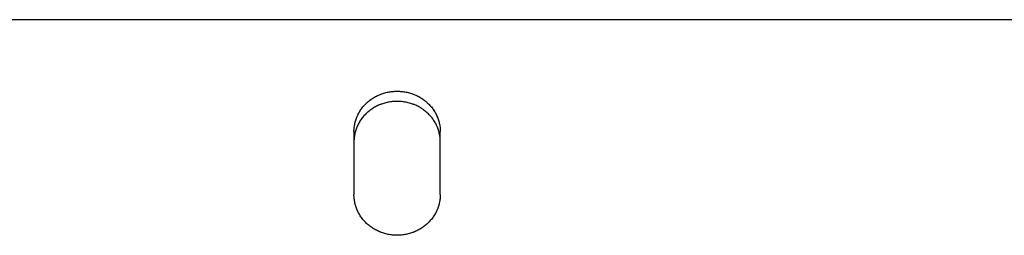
# Model space of a CAD drawing. Header units: inches. Extents: x 24 to 1128, y -69 to 748.
# Tile 112 of 256: x 174.08 to 180.5, y 318.77 to 320.17. Entities that reach past the tile are written whole.
import ezdxf

# ---------------------------------------------------------------- set-up
doc = ezdxf.new("R2010")
doc.units = ezdxf.units.IN
doc.header["$LTSCALE"] = 32
doc.header["$MEASUREMENT"] = 0
doc.layers.add('Visible (ANSI)', color=7, linetype='Continuous', lineweight=30)

msp = doc.modelspace()

# ---------------------------------------------------------------- linework, layer by layer
at = {"layer": 'Visible (ANSI)'}
for p, q in [((184.54037, 320.17132), (168.54037, 320.17132)), ((176.25912, 319.44441), (176.25912, 319.03476)), ((176.82162, 319.03476), (176.82162, 319.44441))]:
    msp.add_line(p, q, dxfattribs=at)
for points, knots in [([(176.25912, 319.44441), (176.25912, 319.449), (176.25925, 319.45358), (176.2595, 319.45816), (176.25976, 319.46274), (176.26015, 319.46731), (176.26066, 319.47187), (176.26117, 319.47643), (176.26181, 319.48098), (176.26258, 319.4855), (176.26335, 319.49003), (176.26424, 319.49454), (176.26527, 319.49902), (176.26629, 319.5035), (176.26743, 319.50796), (176.2687, 319.51239), (176.26997, 319.51681), (176.27137, 319.52121), (176.27288, 319.52557), (176.2744, 319.52992), (176.27604, 319.53424), (176.2778, 319.53852), (176.27859, 319.54044), (176.2794, 319.54235), (176.28024, 319.54425), (176.28127, 319.54659), (176.28233, 319.54891), (176.28343, 319.55122), (176.28543, 319.55541), (176.28755, 319.55954), (176.28977, 319.56362), (176.292, 319.5677), (176.29435, 319.57173), (176.2968, 319.57569), (176.29925, 319.57966), (176.30182, 319.58357), (176.30449, 319.5874), (176.30717, 319.59124), (176.30995, 319.59502), (176.31283, 319.59872), (176.31572, 319.60243), (176.31871, 319.60606), (176.3218, 319.60962), (176.32488, 319.61317), (176.32807, 319.61665), (176.33136, 319.62006), (176.33464, 319.62346), (176.33802, 319.62678), (176.3415, 319.63002), (176.34166, 319.63017), (176.34182, 319.63032), (176.34198, 319.63047), (176.3453, 319.63355), (176.3487, 319.63655), (176.35218, 319.63947), (176.35583, 319.64253), (176.35956, 319.6455), (176.36337, 319.64838), (176.36719, 319.65126), (176.37108, 319.65405), (176.37505, 319.65674), (176.37903, 319.65943), (176.38307, 319.66202), (176.38719, 319.66451), (176.3913, 319.667), (176.39549, 319.66939), (176.39974, 319.67168), (176.40399, 319.67397), (176.40831, 319.67615), (176.41268, 319.67823), (176.41705, 319.6803), (176.42149, 319.68227), (176.42597, 319.68413), (176.42864, 319.68524), (176.43132, 319.6863), (176.43402, 319.68733), (176.43586, 319.68803), (176.43772, 319.68872), (176.43958, 319.68938), (176.44417, 319.69102), (176.44879, 319.69255), (176.45346, 319.69396), (176.45813, 319.69538), (176.46284, 319.69668), (176.46758, 319.69786), (176.47232, 319.69904), (176.47709, 319.70011), (176.48189, 319.70106), (176.48669, 319.70201), (176.49152, 319.70285), (176.49637, 319.70356), (176.50122, 319.70428), (176.50609, 319.70487), (176.51097, 319.70535), (176.51585, 319.70583), (176.52074, 319.70619), (176.52565, 319.70643), (176.53055, 319.70667), (176.53546, 319.70679), (176.54037, 319.70679), (176.54104, 319.70679), (176.54171, 319.70678), (176.54238, 319.70678), (176.54662, 319.70675), (176.55086, 319.70663), (176.55509, 319.70643), (176.55999, 319.70619), (176.56489, 319.70583), (176.56977, 319.70535), (176.57465, 319.70487), (176.57952, 319.70428), (176.58437, 319.70356), (176.58922, 319.70285), (176.59404, 319.70201), (176.59884, 319.70106), (176.60365, 319.70011), (176.60842, 319.69904), (176.61316, 319.69786), (176.6179, 319.69668), (176.62261, 319.69538), (176.62728, 319.69396), (176.63194, 319.69255), (176.63657, 319.69102), (176.64116, 319.68938), (176.64308, 319.6887), (176.64498, 319.68799), (176.64688, 319.68727), (176.64953, 319.68626), (176.65216, 319.68522), (176.65476, 319.68413), (176.65925, 319.68227), (176.66368, 319.6803), (176.66805, 319.67823), (176.67243, 319.67615), (176.67675, 319.67397), (176.68099, 319.67168), (176.68525, 319.66939), (176.68943, 319.667), (176.69355, 319.66451), (176.69767, 319.66202), (176.70171, 319.65943), (176.70568, 319.65674), (176.70965, 319.65405), (176.71355, 319.65126), (176.71737, 319.64838), (176.72118, 319.6455), (176.72491, 319.64253), (176.72856, 319.63947), (176.73056, 319.63779), (176.73253, 319.63609), (176.73448, 319.63435), (176.73609, 319.63293), (176.73767, 319.63148), (176.73924, 319.63002), (176.74272, 319.62678), (176.7461, 319.62346), (176.74938, 319.62006), (176.75267, 319.61665), (176.75585, 319.61317), (176.75894, 319.60962), (176.76203, 319.60606), (176.76502, 319.60243), (176.76791, 319.59872), (176.77079, 319.59502), (176.77357, 319.59125), (176.77625, 319.5874), (176.77892, 319.58357), (176.78148, 319.57966), (176.78394, 319.57569), (176.78639, 319.57173), (176.78873, 319.5677), (176.79097, 319.56362), (176.79271, 319.56043), (176.79438, 319.55721), (176.79598, 319.55395), (176.79643, 319.55304), (176.79687, 319.55213), (176.7973, 319.55122), (176.7993, 319.54703), (176.80118, 319.5428), (176.80294, 319.53852), (176.8047, 319.53425), (176.80634, 319.52993), (176.80785, 319.52557), (176.80937, 319.52121), (176.81077, 319.51682), (176.81204, 319.51239), (176.81318, 319.50839), (176.81423, 319.50437), (176.81517, 319.50032), (176.81527, 319.49989), (176.81537, 319.49946), (176.81547, 319.49902), (176.81649, 319.49454), (176.81739, 319.49003), (176.81816, 319.4855), (176.81892, 319.48097), (176.81957, 319.47643), (176.82008, 319.47187), (176.82059, 319.46731), (176.82098, 319.46274), (176.82123, 319.45816), (176.82149, 319.45358), (176.82162, 319.44899), (176.82162, 319.44441)], [0, 0, 0, 0, 0.0375338, 0.0375338, 0.0375338, 0.0751179, 0.0751179, 0.0751179, 0.1127326, 0.1127326, 0.1127326, 0.1503562, 0.1503562, 0.1503562, 0.1879645, 0.1879645, 0.1879645, 0.2255309, 0.2255309, 0.2255309, 0.2630259, 0.2630259, 0.2630259, 0.2798106, 0.2798106, 0.2798106, 0.3004493, 0.3004493, 0.3004493, 0.3379287, 0.3379287, 0.3379287, 0.3754615, 0.3754615, 0.3754615, 0.4130229, 0.4130229, 0.4130229, 0.450587, 0.450587, 0.450587, 0.4881274, 0.4881274, 0.4881274, 0.5256175, 0.5256175, 0.5256175, 0.5630318, 0.5630318, 0.5630318, 0.564774, 0.564774, 0.564774, 0.6004411, 0.6004411, 0.6004411, 0.6379268, 0.6379268, 0.6379268, 0.6754533, 0.6754533, 0.6754533, 0.7129876, 0.7129876, 0.7129876, 0.7505009, 0.7505009, 0.7505009, 0.7879694, 0.7879694, 0.7879694, 0.8253763, 0.8253763, 0.8253763, 0.8475498, 0.8475498, 0.8475498, 0.8627288, 0.8627288, 0.8627288, 0.9001555, 0.9001555, 0.9001555, 0.9376465, 0.9376465, 0.9376465, 0.975161, 0.975161, 0.975161, 1.0126663, 1.0126663, 1.0126663, 1.0501387, 1.0501387, 1.0501387, 1.0875623, 1.0875623, 1.0875623, 1.1249275, 1.1249275, 1.1249275, 1.1300195, 1.1300195, 1.1300195, 1.1622761, 1.1622761, 1.1622761, 1.1996813, 1.1996813, 1.1996813, 1.2371359, 1.2371359, 1.2371359, 1.274625, 1.274625, 1.274625, 1.3121256, 1.3121256, 1.3121256, 1.349606, 1.349606, 1.349606, 1.3870263, 1.3870263, 1.3870263, 1.4026421, 1.4026421, 1.4026421, 1.4243744, 1.4243744, 1.4243744, 1.4617728, 1.4617728, 1.4617728, 1.4992285, 1.4992285, 1.4992285, 1.5367238, 1.5367238, 1.5367238, 1.5742344, 1.5742344, 1.5742344, 1.6117307, 1.6117307, 1.6117307, 1.6491793, 1.6491793, 1.6491793, 1.6696603, 1.6696603, 1.6696603, 1.6865644, 1.6865644, 1.6865644, 1.7240046, 1.7240046, 1.7240046, 1.7615052, 1.7615052, 1.7615052, 1.7990407, 1.7990407, 1.7990407, 1.8365849, 1.8365849, 1.8365849, 1.8741116, 1.8741116, 1.8741116, 1.9115949, 1.9115949, 1.9115949, 1.9408536, 1.9408536, 1.9408536, 1.9490138, 1.9490138, 1.9490138, 1.9864405, 1.9864405, 1.9864405, 2.023891, 2.023891, 2.023891, 2.0613394, 2.0613394, 2.0613394, 2.0951394, 2.0951394, 2.0951394, 2.0987624, 2.0987624, 2.0987624, 2.1362026, 2.1362026, 2.1362026, 2.1736806, 2.1736806, 2.1736806, 2.211174, 2.211174, 2.211174, 2.2486619, 2.2486619, 2.2486619, 2.2486619]), ([(176.82162, 319.37944), (176.82162, 319.384), (176.82149, 319.38857), (176.82123, 319.39312), (176.82098, 319.39768), (176.82059, 319.40223), (176.82008, 319.40677), (176.81957, 319.41131), (176.81892, 319.41583), (176.81816, 319.42034), (176.81739, 319.42484), (176.81649, 319.42933), (176.81547, 319.43379), (176.81445, 319.43825), (176.81331, 319.44269), (176.81204, 319.4471), (176.81077, 319.4515), (176.80937, 319.45587), (176.80785, 319.46022), (176.80634, 319.46455), (176.8047, 319.46885), (176.80294, 319.47311), (176.80221, 319.47487), (176.80147, 319.47662), (176.8007, 319.47836), (176.79961, 319.48084), (176.79848, 319.4833), (176.7973, 319.48574), (176.79531, 319.48991), (176.79319, 319.49403), (176.79097, 319.49809), (176.78873, 319.50215), (176.78639, 319.50616), (176.78394, 319.5101), (176.78148, 319.51405), (176.77892, 319.51794), (176.77625, 319.52176), (176.77357, 319.52558), (176.77079, 319.52934), (176.76791, 319.53303), (176.76502, 319.53671), (176.76203, 319.54033), (176.75894, 319.54387), (176.75585, 319.54741), (176.75267, 319.55087), (176.74938, 319.55426), (176.74615, 319.55759), (176.74283, 319.56084), (176.73941, 319.56402), (176.73588, 319.5673), (176.73226, 319.57048), (176.72856, 319.57358), (176.72491, 319.57663), (176.72118, 319.57959), (176.71737, 319.58245), (176.71355, 319.58532), (176.70965, 319.58809), (176.70568, 319.59077), (176.70171, 319.59344), (176.69767, 319.59602), (176.69355, 319.5985), (176.68943, 319.60098), (176.68525, 319.60336), (176.68099, 319.60564), (176.67675, 319.60791), (176.67243, 319.61009), (176.66805, 319.61215), (176.66368, 319.61422), (176.65925, 319.61618), (176.65476, 319.61803), (176.65232, 319.61904), (176.64986, 319.62002), (176.64738, 319.62097), (176.64532, 319.62175), (176.64324, 319.62252), (176.64116, 319.62326), (176.63657, 319.62489), (176.63194, 319.62641), (176.62728, 319.62782), (176.62261, 319.62922), (176.6179, 319.63052), (176.61316, 319.63169), (176.60842, 319.63287), (176.60365, 319.63394), (176.59884, 319.63488), (176.59404, 319.63583), (176.58922, 319.63666), (176.58437, 319.63737), (176.57952, 319.63808), (176.57465, 319.63868), (176.56977, 319.63915), (176.56489, 319.63963), (176.55999, 319.63998), (176.55509, 319.64022), (176.55019, 319.64046), (176.54528, 319.64058), (176.54037, 319.64058), (176.53978, 319.64058), (176.53919, 319.64058), (176.5386, 319.64058), (176.53428, 319.64055), (176.52996, 319.64043), (176.52565, 319.64022), (176.52074, 319.63998), (176.51585, 319.63963), (176.51097, 319.63915), (176.50609, 319.63868), (176.50122, 319.63808), (176.49637, 319.63737), (176.49152, 319.63666), (176.48669, 319.63583), (176.48189, 319.63488), (176.47709, 319.63394), (176.47232, 319.63287), (176.46758, 319.63169), (176.46284, 319.63052), (176.45813, 319.62922), (176.45346, 319.62782), (176.44879, 319.62641), (176.44417, 319.62489), (176.43958, 319.62326), (176.43758, 319.62255), (176.43559, 319.62182), (176.43361, 319.62106), (176.43105, 319.62009), (176.4285, 319.61908), (176.42597, 319.61803), (176.42149, 319.61618), (176.41706, 319.61422), (176.41268, 319.61215), (176.40831, 319.61009), (176.40399, 319.60791), (176.39974, 319.60564), (176.39549, 319.60336), (176.39131, 319.60098), (176.38719, 319.5985), (176.38307, 319.59602), (176.37903, 319.59344), (176.37505, 319.59077), (176.37109, 319.58809), (176.36719, 319.58532), (176.36337, 319.58245), (176.35956, 319.57959), (176.35583, 319.57663), (176.35218, 319.57358), (176.35003, 319.57178), (176.34791, 319.56996), (176.34582, 319.5681), (176.34437, 319.56681), (176.34292, 319.5655), (176.3415, 319.56417), (176.33802, 319.56095), (176.33464, 319.55764), (176.33136, 319.55426), (176.32807, 319.55087), (176.32488, 319.54741), (176.3218, 319.54387), (176.31871, 319.54033), (176.31572, 319.53671), (176.31283, 319.53303), (176.30995, 319.52934), (176.30717, 319.52558), (176.30449, 319.52176), (176.30182, 319.51794), (176.29926, 319.51405), (176.2968, 319.5101), (176.29435, 319.50616), (176.292, 319.50215), (176.28977, 319.49809), (176.28794, 319.49474), (176.28618, 319.49135), (176.28449, 319.48793), (176.28414, 319.4872), (176.28378, 319.48647), (176.28343, 319.48574), (176.28144, 319.48158), (176.27956, 319.47736), (176.2778, 319.47311), (176.27604, 319.46885), (176.2744, 319.46455), (176.27288, 319.46022), (176.27137, 319.45588), (176.26997, 319.4515), (176.2687, 319.4471), (176.26753, 319.44303), (176.26646, 319.43893), (176.2655, 319.4348), (176.26542, 319.43447), (176.26534, 319.43413), (176.26527, 319.43379), (176.26424, 319.42933), (176.26335, 319.42484), (176.26258, 319.42034), (176.26181, 319.41583), (176.26117, 319.41131), (176.26066, 319.40677), (176.26015, 319.40223), (176.25976, 319.39768), (176.2595, 319.39312), (176.25925, 319.38857), (176.25912, 319.384), (176.25912, 319.37944)], [0, 0, 0, 0, 0.0373586, 0.0373586, 0.0373586, 0.0747701, 0.0747701, 0.0747701, 0.1122148, 0.1122148, 0.1122148, 0.1496709, 0.1496709, 0.1496709, 0.1871144, 0.1871144, 0.1871144, 0.2245187, 0.2245187, 0.2245187, 0.2618544, 0.2618544, 0.2618544, 0.2772413, 0.2772413, 0.2772413, 0.2991263, 0.2991263, 0.2991263, 0.3364637, 0.3364637, 0.3364637, 0.3738614, 0.3738614, 0.3738614, 0.4112945, 0.4112945, 0.4112945, 0.448737, 0.448737, 0.448737, 0.4861623, 0.4861623, 0.4861623, 0.5235439, 0.5235439, 0.5235439, 0.5602595, 0.5602595, 0.5602595, 0.5981821, 0.5981821, 0.5981821, 0.6355906, 0.6355906, 0.6355906, 0.6730459, 0.6730459, 0.6730459, 0.7105155, 0.7105155, 0.7105155, 0.7479705, 0.7479705, 0.7479705, 0.7853877, 0.7853877, 0.7853877, 0.8227503, 0.8227503, 0.8227503, 0.8431011, 0.8431011, 0.8431011, 0.8600691, 0.8600691, 0.8600691, 0.8974681, 0.8974681, 0.8974681, 0.9349314, 0.9349314, 0.9349314, 0.9724193, 0.9724193, 0.9724193, 1.0099003, 1.0099003, 1.0099003, 1.0473516, 1.0473516, 1.0473516, 1.0847584, 1.0847584, 1.0847584, 1.1221121, 1.1221121, 1.1221121, 1.1266091, 1.1266091, 1.1266091, 1.1594519, 1.1594519, 1.1594519, 1.1968422, 1.1968422, 1.1968422, 1.2342763, 1.2342763, 1.2342763, 1.2717406, 1.2717406, 1.2717406, 1.3092132, 1.3092132, 1.3092132, 1.3466636, 1.3466636, 1.3466636, 1.3840531, 1.3840531, 1.3840531, 1.4003166, 1.4003166, 1.4003166, 1.4213674, 1.4213674, 1.4213674, 1.4587246, 1.4587246, 1.4587246, 1.4961321, 1.4961321, 1.4961321, 1.5335722, 1.5335722, 1.5335722, 1.5710203, 1.5710203, 1.5710203, 1.6084468, 1.6084468, 1.6084468, 1.6458183, 1.6458183, 1.6458183, 1.667778, 1.667778, 1.667778, 1.6831155, 1.6831155, 1.6831155, 1.7204555, 1.7204555, 1.7204555, 1.7578485, 1.7578485, 1.7578485, 1.795269, 1.795269, 1.795269, 1.8326911, 1.8326911, 1.8326911, 1.8700886, 1.8700886, 1.8700886, 1.9074359, 1.9074359, 1.9074359, 1.9381946, 1.9381946, 1.9381946, 1.944711, 1.944711, 1.944711, 1.981984, 1.981984, 1.981984, 2.0192766, 2.0192766, 2.0192766, 2.0565625, 2.0565625, 2.0565625, 2.0910087, 2.0910087, 2.0910087, 2.093818, 2.093818, 2.093818, 2.131085, 2.131085, 2.131085, 2.1683881, 2.1683881, 2.1683881, 2.205705, 2.205705, 2.205705, 2.243015, 2.243015, 2.243015, 2.243015]), ([(176.82162, 319.03476), (176.82162, 319.03015), (176.82149, 319.02554), (176.82123, 319.02094), (176.82098, 319.01634), (176.82059, 319.01175), (176.82008, 319.00717), (176.81957, 319.00258), (176.81892, 318.99801), (176.81816, 318.99346), (176.81739, 318.98891), (176.81649, 318.98438), (176.81547, 318.97987), (176.81445, 318.97536), (176.81331, 318.97088), (176.81204, 318.96642), (176.81077, 318.96197), (176.80937, 318.95755), (176.80785, 318.95317), (176.80634, 318.94879), (176.8047, 318.94444), (176.80294, 318.94013), (176.80215, 318.9382), (176.80134, 318.93628), (176.8005, 318.93436), (176.79947, 318.93201), (176.7984, 318.92967), (176.7973, 318.92735), (176.79531, 318.92313), (176.79319, 318.91897), (176.79097, 318.91486), (176.78874, 318.91075), (176.78639, 318.9067), (176.78394, 318.9027), (176.78148, 318.89871), (176.77892, 318.89477), (176.77625, 318.89091), (176.77357, 318.88704), (176.77079, 318.88323), (176.76791, 318.8795), (176.76502, 318.87577), (176.76203, 318.87211), (176.75894, 318.86852), (176.75585, 318.86494), (176.75267, 318.86143), (176.74938, 318.85799), (176.7461, 318.85457), (176.74272, 318.85122), (176.73924, 318.84795), (176.73908, 318.8478), (176.73892, 318.84765), (176.73876, 318.8475), (176.73544, 318.84439), (176.73204, 318.84136), (176.72856, 318.83842), (176.72491, 318.83533), (176.72118, 318.83233), (176.71737, 318.82943), (176.71355, 318.82652), (176.70965, 318.82371), (176.70568, 318.821), (176.70171, 318.81829), (176.69767, 318.81567), (176.69355, 318.81315), (176.68943, 318.81064), (176.68525, 318.80823), (176.68099, 318.80592), (176.67675, 318.80361), (176.67243, 318.80141), (176.66805, 318.79931), (176.66368, 318.79721), (176.65925, 318.79523), (176.65476, 318.79335), (176.6521, 318.79223), (176.64942, 318.79115), (176.64672, 318.79012), (176.64488, 318.78941), (176.64302, 318.78872), (176.64116, 318.78804), (176.63657, 318.78639), (176.63194, 318.78485), (176.62728, 318.78342), (176.62261, 318.78199), (176.6179, 318.78068), (176.61316, 318.77948), (176.60842, 318.77829), (176.60365, 318.77721), (176.59884, 318.77625), (176.59404, 318.77529), (176.58922, 318.77445), (176.58437, 318.77373), (176.57952, 318.773), (176.57465, 318.7724), (176.56977, 318.77192), (176.56489, 318.77143), (176.55999, 318.77107), (176.55509, 318.77083), (176.55019, 318.77059), (176.54528, 318.77047), (176.54037, 318.77047), (176.5397, 318.77047), (176.53903, 318.77047), (176.53836, 318.77047), (176.53412, 318.7705), (176.52988, 318.77062), (176.52565, 318.77083), (176.52074, 318.77107), (176.51585, 318.77143), (176.51097, 318.77192), (176.50609, 318.7724), (176.50122, 318.773), (176.49637, 318.77373), (176.49152, 318.77445), (176.48669, 318.77529), (176.48189, 318.77625), (176.47709, 318.77721), (176.47232, 318.77829), (176.46758, 318.77948), (176.46284, 318.78068), (176.45813, 318.78199), (176.45346, 318.78342), (176.44879, 318.78485), (176.44417, 318.78639), (176.43958, 318.78804), (176.43766, 318.78874), (176.43576, 318.78945), (176.43386, 318.79018), (176.43121, 318.7912), (176.42858, 318.79225), (176.42597, 318.79335), (176.42149, 318.79523), (176.41705, 318.79721), (176.41268, 318.79931), (176.40831, 318.80141), (176.40399, 318.80361), (176.39974, 318.80592), (176.39549, 318.80823), (176.39131, 318.81064), (176.38719, 318.81315), (176.38307, 318.81567), (176.37903, 318.81828), (176.37505, 318.821), (176.37108, 318.82371), (176.36719, 318.82652), (176.36337, 318.82943), (176.35956, 318.83233), (176.35583, 318.83533), (176.35218, 318.83842), (176.35018, 318.84011), (176.34821, 318.84183), (176.34626, 318.84358), (176.34465, 318.84502), (176.34306, 318.84648), (176.3415, 318.84795), (176.33802, 318.85122), (176.33464, 318.85457), (176.33136, 318.85799), (176.32807, 318.86143), (176.32488, 318.86494), (176.3218, 318.86852), (176.31871, 318.87211), (176.31572, 318.87577), (176.31283, 318.8795), (176.30995, 318.88323), (176.30717, 318.88704), (176.30449, 318.89091), (176.30182, 318.89477), (176.29926, 318.89871), (176.2968, 318.9027), (176.29435, 318.9067), (176.292, 318.91075), (176.28977, 318.91486), (176.28803, 318.91807), (176.28636, 318.92132), (176.28476, 318.9246), (176.28431, 318.92551), (176.28387, 318.92643), (176.28343, 318.92735), (176.28144, 318.93156), (176.27956, 318.93583), (176.2778, 318.94013), (176.27604, 318.94443), (176.2744, 318.94878), (176.27288, 318.95317), (176.27137, 318.95755), (176.26997, 318.96197), (176.2687, 318.96642), (176.26756, 318.97044), (176.26651, 318.97449), (176.26557, 318.97856), (176.26546, 318.979), (176.26536, 318.97943), (176.26527, 318.97987), (176.26424, 318.98438), (176.26335, 318.98891), (176.26258, 318.99346), (176.26181, 318.99802), (176.26117, 319.00259), (176.26066, 319.00717), (176.26015, 319.01175), (176.25976, 319.01634), (176.2595, 319.02094), (176.25925, 319.02554), (176.25912, 319.03015), (176.25912, 319.03476)], [0, 0, 0, 0, 0.0375338, 0.0375338, 0.0375338, 0.0751179, 0.0751179, 0.0751179, 0.1127326, 0.1127326, 0.1127326, 0.1503562, 0.1503562, 0.1503562, 0.1879645, 0.1879645, 0.1879645, 0.2255309, 0.2255309, 0.2255309, 0.2630259, 0.2630259, 0.2630259, 0.2798106, 0.2798106, 0.2798106, 0.3004493, 0.3004493, 0.3004493, 0.3379287, 0.3379287, 0.3379287, 0.3754615, 0.3754615, 0.3754615, 0.4130229, 0.4130229, 0.4130229, 0.450587, 0.450587, 0.450587, 0.4881274, 0.4881274, 0.4881274, 0.5256175, 0.5256175, 0.5256175, 0.5630318, 0.5630318, 0.5630318, 0.564774, 0.564774, 0.564774, 0.6004411, 0.6004411, 0.6004411, 0.6379268, 0.6379268, 0.6379268, 0.6754533, 0.6754533, 0.6754533, 0.7129876, 0.7129876, 0.7129876, 0.7505009, 0.7505009, 0.7505009, 0.7879694, 0.7879694, 0.7879694, 0.8253763, 0.8253763, 0.8253763, 0.8475498, 0.8475498, 0.8475498, 0.8627288, 0.8627288, 0.8627288, 0.9001555, 0.9001555, 0.9001555, 0.9376465, 0.9376465, 0.9376465, 0.975161, 0.975161, 0.975161, 1.0126663, 1.0126663, 1.0126663, 1.0501387, 1.0501387, 1.0501387, 1.0875623, 1.0875623, 1.0875623, 1.1249275, 1.1249275, 1.1249275, 1.1300195, 1.1300195, 1.1300195, 1.1622761, 1.1622761, 1.1622761, 1.1996813, 1.1996813, 1.1996813, 1.2371359, 1.2371359, 1.2371359, 1.274625, 1.274625, 1.274625, 1.3121256, 1.3121256, 1.3121256, 1.349606, 1.349606, 1.349606, 1.3870263, 1.3870263, 1.3870263, 1.4026421, 1.4026421, 1.4026421, 1.4243744, 1.4243744, 1.4243744, 1.4617728, 1.4617728, 1.4617728, 1.4992285, 1.4992285, 1.4992285, 1.5367238, 1.5367238, 1.5367238, 1.5742344, 1.5742344, 1.5742344, 1.6117307, 1.6117307, 1.6117307, 1.6491793, 1.6491793, 1.6491793, 1.6696603, 1.6696603, 1.6696603, 1.6865644, 1.6865644, 1.6865644, 1.7240046, 1.7240046, 1.7240046, 1.7615052, 1.7615052, 1.7615052, 1.7990407, 1.7990407, 1.7990407, 1.8365849, 1.8365849, 1.8365849, 1.8741116, 1.8741116, 1.8741116, 1.9115949, 1.9115949, 1.9115949, 1.9408536, 1.9408536, 1.9408536, 1.9490138, 1.9490138, 1.9490138, 1.9864405, 1.9864405, 1.9864405, 2.023891, 2.023891, 2.023891, 2.0613394, 2.0613394, 2.0613394, 2.0951394, 2.0951394, 2.0951394, 2.0987624, 2.0987624, 2.0987624, 2.1362026, 2.1362026, 2.1362026, 2.1736806, 2.1736806, 2.1736806, 2.211174, 2.211174, 2.211174, 2.2486619, 2.2486619, 2.2486619, 2.2486619])]:
    msp.add_open_spline(points, degree=3, knots=knots, dxfattribs=at)

doc.saveas('drawing.dxf')
